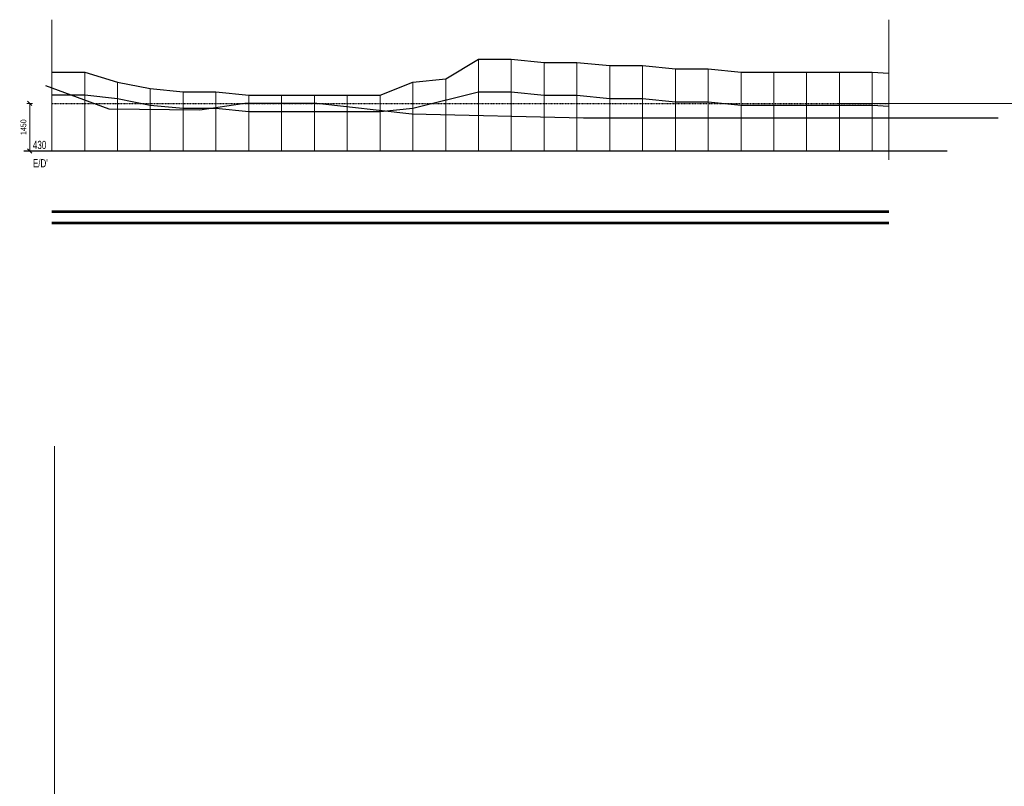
# Model space of a CAD drawing. Header units: millimetres. Extents: x -1893473 to 942156, y -568027 to 942944.
# Tile 73 of 256: x -16321 to 13682, y -288295 to -264935. Entities that reach past the tile are written whole.
import ezdxf

# ---------------------------------------------------------------- set-up
doc = ezdxf.new("R2010")
doc.units = ezdxf.units.MM
doc.header["$LTSCALE"] = 0.2
doc.linetypes.add('CENTER', pattern=[0.6, 0.375, -0.075, 0.075, -0.075])
for name, color, linetype, lineweight in [('!! 1_projektowana elewacja', 3, 'Continuous', 25), ('!!! WYTYCZNE DO KOSZTORYSU', 1, 'Continuous', 140), ('_OSIE_WYS', 142, 'Continuous', 9), ('P-Linia1', 3, 'Continuous', 53), ('P-Linia4', 253, 'Continuous', 13), ('P-Linia5', 4, 'Continuous', 60), ('P-Wymiar', 142, 'Continuous', 9), ('P-Ściana żelbetowa', 50, 'Continuous', 30)]:
    doc.layers.add(name, color=color, linetype=linetype, lineweight=lineweight)
doc.layers.add('P-Linia1a', color=7, linetype='Continuous', lineweight=53, true_color=0x008ab8)
doc.styles.add('ROMANS', font='arial.ttf', dxfattribs={"width": 0.7})
doc.dimstyles.new('A100', dxfattribs={"dimscale": 100, "dimtxt": 1.75, "dimasz": 0.05, "dimexe": 0, "dimexo": 0, "dimgap": 1, "dimtad": 1, "dimdec": 0, "dimrnd": 1, "dimdsep": 46, "dimtxsty": 'ROMANS', "dimblk": '[[[[[[[[', "dimcen": 2, "dimdle": 2, "dimse1": 1, "dimse2": 1, "dimclrd": 256, "dimclrt": 1, "dimadec": 0, "dimazin": 0, "dimtfac": 1, "dimtdec": 0, "dimtix": 1, "dimtmove": 2, "dimatfit": 3, "dimldrblk": '[[[[[[[[', "dimfxl": 1, "dimtvp": 0.6, "dimtolj": 1, "dimlwd": 9, "dimarcsym": 0})

# ---------------------------------------------------------------- blocks, each defined once
blk = doc.blocks.new('A$C776176C1')
at = {"layer": 'P-Wymiar', "color": 1, "true_color": 0xf50000}
blk.add_lwpolyline([(-998.59821, 2650.52504), (-998.59821, -340.04865)], dxfattribs=at)
blk = doc.blocks.new('[[[[[[[[')
at = {"layer": 'P-Wymiar'}
for p, q in [((-12.7, -12.7), (12.7, 12.7)), ((0, 0), (-4.6, 0)), ((0, 18), (0, -18))]:
    blk.add_line(p, q, dxfattribs=at)
blk = doc.blocks.new('*D5312')
at = {"layer": 'DEFPOINTS', "color": 0, "lineweight": 30, "transparency": 16777216}
for p in [(-16017, -267485), (-15146, -267485), (-15075, -268935)]:
    blk.add_point(p, dxfattribs=at)
at = {"layer": 'P-Linia4', "lineweight": 9, "transparency": 16777216}
blk.add_line((-16017, -268930), (-16017, -267490), dxfattribs=at)
at = {"layer": 'P-Linia4', "lineweight": 9, "transparency": 16777216, "xscale": 5, "yscale": 5, "zscale": 5}
for p, rotation in [((-16017, -267485), 90), ((-16017, -268935), 270)]:
    blk.add_blockref('[[[[[[[[', p, dxfattribs=dict(at, rotation=rotation))
at = {"layer": 'P-Linia4', "color": 1, "lineweight": 30, "transparency": 16777216, "insert": (-16207, -268210), "char_height": 175, "attachment_point": 5, "rotation": 90, "style": 'ROMANS'}
blk.add_mtext('\\A1;1450', dxfattribs=at)
blk = doc.blocks.new('A$C67C82069')
at = {"layer": '!! 1_projektowana elewacja'}
blk.add_lwpolyline([(333.8, -45), (-443.7, -45), (-930.2, -45), (-1453.1, -33.1), (-1742.5, 0), (-1962, 0), (-2099.3, -20.4), (-2375.2, -17.7), (-2568.1, 53)], dxfattribs=at)
at = {"layer": '!!! WYTYCZNE DO KOSZTORYSU', "lineweight": 15}
for points in [[(429.8, 0), (-157.4, 0)], [(0, 19.2), (0, -172)]]:
    blk.add_lwpolyline(points, dxfattribs=at)

msp = doc.modelspace()

# ---------------------------------------------------------------- linework, layer by layer
at = {"layer": '_OSIE_WYS', "color": 65}
for points in [[(-15340.65339, -264934.83225), (-15340.65339, -268934.83225)], [(10159.34661, -264934.83225), (10159.34661, -268934.83225)]]:
    msp.add_lwpolyline(points, dxfattribs=at)
at = {"layer": 'P-Linia1', "color": 1, "linetype": 'CENTER', "lineweight": 30, "ltscale": 0.1, "true_color": 0xf50000}
msp.add_lwpolyline([(-15340.65339, -267484.83225), (10159.34661, -267484.83225)], dxfattribs=at)
at = {"layer": 'P-Linia1a'}
for points in [[(-15340.65339, -270777.84229), (10159.34661, -270777.84229)], [(-15340.65339, -271127.84229), (10159.34661, -271127.84229)]]:
    msp.add_lwpolyline(points, dxfattribs=at)
at = {"layer": 'P-Linia4', "color": 6, "lineweight": 30}
msp.add_lwpolyline([(-15340.65339, -266534.83225), (-14340.65339, -266534.83225), (-13340.65339, -266834.83225), (-12340.65339, -267034.83225), (-11340.65339, -267134.83225), (-10340.65339, -267134.83225), (-9340.65339, -267234.83225), (-8340.65339, -267234.83225), (-7340.65339, -267234.83225), (-6340.65339, -267234.83225), (-5340.65339, -267234.83225), (-4340.65339, -266834.83225), (-3340.65339, -266734.83225), (-2340.65339, -266134.83225), (-1340.65339, -266134.83225), (-340.65339, -266234.83225), (659.34661, -266234.83225), (1659.34661, -266334.83225), (2659.34661, -266334.83225), (3659.34661, -266434.83225), (4659.34661, -266434.83225), (5659.34661, -266534.83225), (6659.34661, -266534.83225), (7659.34661, -266534.83225), (8659.34661, -266534.83225), (9659.34661, -266534.83225), (10159.34661, -266564.99059)], dxfattribs=at)
at = {"layer": 'P-Linia4', "color": 4}
for points in [[(-2340.65339, -266134.83225), (-2340.65339, -268934.83225)], [(-1340.65339, -266134.83225), (-1340.65339, -268934.83225)], [(-340.65339, -266234.83225), (-340.65339, -268934.83225)], [(659.34661, -266234.83225), (659.34661, -268934.83225)], [(1659.34661, -266334.83225), (1659.34661, -268934.83225)], [(2659.34661, -266334.83225), (2659.34661, -268934.83225)], [(-15340.65339, -266534.83225), (-15340.65339, -268934.83225)], [(-14340.65339, -266534.83225), (-14340.65339, -268934.83225)], [(3659.34661, -266434.83225), (3659.34661, -268934.83225)], [(4659.34661, -266434.83225), (4659.34661, -268934.83225)], [(5659.34661, -266534.83225), (5659.34661, -268934.83225)], [(6659.34661, -266534.83225), (6659.34661, -268934.83225)], [(7659.34661, -266534.83225), (7659.34661, -268934.83225)], [(8659.34661, -266534.83225), (8659.34661, -268934.83225)], [(9659.34661, -266534.83225), (9659.34661, -268934.83225)], [(-13340.65339, -266834.83225), (-13340.65339, -268934.83225)], [(-4340.65339, -266834.83225), (-4340.65339, -268934.83225)], [(-3340.65339, -266734.83225), (-3340.65339, -268934.83225)], [(-12340.65339, -267034.83225), (-12340.65339, -268934.83225)], [(-11340.65339, -267134.83225), (-11340.65339, -268934.83225)], [(-10340.65339, -267134.83225), (-10340.65339, -268934.83225)], [(-9340.65339, -267234.83225), (-9340.65339, -268934.83225)], [(-8340.65339, -267234.83225), (-8340.65339, -268934.83225)], [(-7340.65339, -267234.83225), (-7340.65339, -268934.83225)], [(-6340.65339, -267234.83225), (-6340.65339, -268934.83225)], [(-5340.65339, -267234.83225), (-5340.65339, -268934.83225)]]:
    msp.add_lwpolyline(points, dxfattribs=at)
at = {"layer": 'P-Linia4', "color": 40, "lineweight": 30}
msp.add_lwpolyline([(-15340.65339, -267219.99086), (-14340.65339, -267219.99086), (-13340.65339, -267334.83225), (-12340.65339, -267534.83225), (-11340.65339, -267634.83225), (-10340.65339, -267634.83225), (-9340.65339, -267734.83225), (-8340.65339, -267734.83225), (-7340.65339, -267734.83225), (-6340.65339, -267734.83225), (-5340.65339, -267734.83225), (-4340.65339, -267634.83225), (-2340.65339, -267134.83225), (-1340.65339, -267134.83225), (-340.65339, -267234.83225), (659.34661, -267234.83225), (1659.34661, -267334.83225), (2659.34661, -267334.83225), (3659.34661, -267434.83225), (4659.34661, -267434.83225), (5659.34661, -267534.83225), (6659.34661, -267534.83225), (7659.34661, -267534.83225), (8659.34661, -267534.83225), (9659.34661, -267534.83225), (10159.34661, -267564.99059)], dxfattribs=at)
at = {"layer": 'P-Linia4', "color": 2, "lineweight": 30}
msp.add_lwpolyline([(-16197.19962, -268934.83225), (11938.3973, -268934.83225)], dxfattribs=at)

# ---------------------------------------------------------------- block references
at = {"layer": 'P-Linia5', "color": 6, "lineweight": 30, "xscale": 10, "yscale": 10, "zscale": 10}
msp.add_blockref('A$C67C82069', (10159.34661, -267484.83225), dxfattribs=at)
at = {"layer": 'P-Ściana żelbetowa', "color": 1, "true_color": 0xf50000, "xscale": 10, "yscale": 10, "zscale": 10}
msp.add_blockref('A$C776176C1', (-5279.63489, -304435.55126), dxfattribs=at)

# ---------------------------------------------------------------- texts
at = {"layer": 'P-Linia4', "color": 6, "lineweight": 30, "char_height": 250, "attachment_point": 1, "style": 'ROMANS'}
for s, insert in [('430', (-15918.66496, -268626.1761)), ("E/D'", (-15918.66496, -269183.74134))]:
    msp.add_mtext_dynamic_manual_height_columns(s, width=477.1778695, gutter_width=62.5, heights=[0], dxfattribs=dict(at, insert=insert))

# ---------------------------------------------------------------- dimensions: what is measured, and where the dimension line sits
at = {"layer": 'P-Linia4', "color": 6, "lineweight": 30}
dim = msp.add_linear_dim(base=(-16017.24132, -267484.83225), p1=(-15074.564, -268934.83225), p2=(-15146.15888, -267484.83225), angle=90, dimstyle='A100', dxfattribs=at)
dim.commit()
dim.dimension.update_dxf_attribs({"geometry": '*D5312', "text_midpoint": (-16206.59159, -268209.83225)})

doc.saveas('drawing.dxf')
